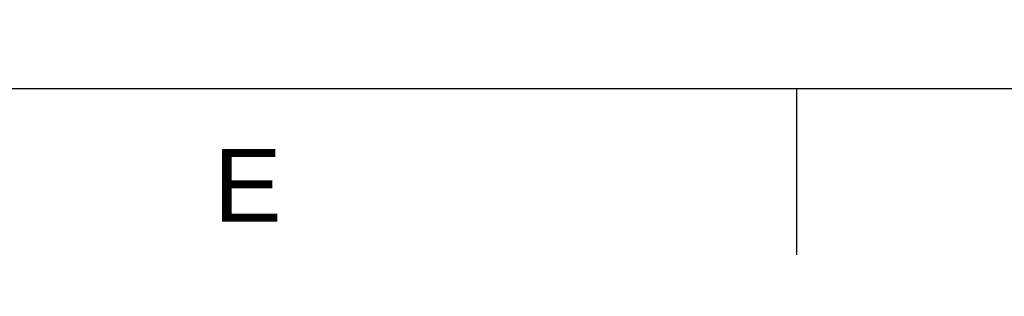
# Model space of a CAD drawing. Header units: millimetres. Extents: x -40 to 419, y 0 to 295.
# Tile 16 of 42: x 173 to 220, y 0 to 13. Entities that reach past the tile are written whole.
import ezdxf
from ezdxf import colors
from ezdxf.entities.mleader import LeaderData, LeaderLine
from ezdxf.math import Vec2, Vec3

# ---------------------------------------------------------------- set-up
doc = ezdxf.new("R2010")
doc.units = ezdxf.units.MM
doc.layers.add('Cartouche', color=7, linetype='Continuous')
doc.layers.add('Marges', color=7, linetype='Continuous')

# ---------------------------------------------------------------- blocks, each defined once
blk = doc.blocks.new('_Dot')
at = {"color": 0, "linetype": 'ByBlock', "lineweight": -2}
blk.add_line((-0.5, 0), (-1, 0), dxfattribs=at)
at = {"color": 0, "linetype": 'ByBlock', "const_width": 0.5}
blk.add_lwpolyline([(-0.25, 0, 1), (0.25, 0, 1)], format="xyb", close=True, dxfattribs=at)
blk = doc.blocks.new('SE5')
at = {"layer": 'Marges', "insert": (182, 7.087), "char_height": 3.5, "width": 3.71335, "attachment_point": 1}
blk.add_mtext('{\\fArial|b0||i0||c0|p34;\\C7;\\H3.5;\\W1.;E}', dxfattribs=at)
blk = doc.blocks.new('SE4')
at = {"layer": 'Marges'}
blk.add_blockref('SE5', (0, 0), dxfattribs=at)

msp = doc.modelspace()

# ---------------------------------------------------------------- linework, layer by layer
at = {"layer": 'Marges', "color": 7, "linetype": 'Continuous'}
for p, q in [((10, 10), (410, 10)), ((210, 10), (210, 2))]:
    msp.add_line(p, q, dxfattribs=at)

# ---------------------------------------------------------------- block references
msp.add_blockref('SE4', (0, 0))

# ---------------------------------------------------------------- leaders
at = {"layer": 'Cartouche', "color": 7, "linetype": 'Continuous'}
ml = msp.add_multileader_mtext('Standard', dxfattribs=at)
ml.set_content('{\\pxsm0.9;\\fArial|b0||i0||c0|p34;\\W1.;1 / 1\\P}', color=256)
ml.set_leader_properties()
ml.set_arrow_properties(name='DOT')
ml.build(insert=Vec2(0, 0))
ml.multileader.update_dxf_attribs({"leader_type": 0, "dogleg_length": 0, "arrow_head_size": 2})
ctx = ml.context
ctx.base_point, ctx.char_height, ctx.arrow_head_size, ctx.landing_gap_size = Vec3(399.7761, 12.1321), 2, 2, 0.7
ctx.text_align_type = 1
notes = []
notes.append((ctx, [(0, (0, 0, 0), (0, 0), (1, 0), 1, [])]))
ctx.mtext.insert, ctx.mtext.alignment = Vec3(404.0841, 13.1491), 2
for ctx, leaders in notes:
    for number, flags, end, landing, length, lines in leaders:
        leader = LeaderData()
        leader.index, (leader.has_last_leader_line, leader.has_dogleg_vector, leader.attachment_direction) = number, flags
        leader.last_leader_point, leader.dogleg_vector, leader.dogleg_length = Vec3(end), Vec3(landing), length
        for number, points, colour, breaks in lines:
            line = LeaderLine()
            line.index, line.vertices, line.color, line.breaks = number, Vec3.list(points), colors.encode_raw_color(colour), breaks
            leader.lines.append(line)
        ctx.leaders.append(leader)

doc.saveas('drawing.dxf')
